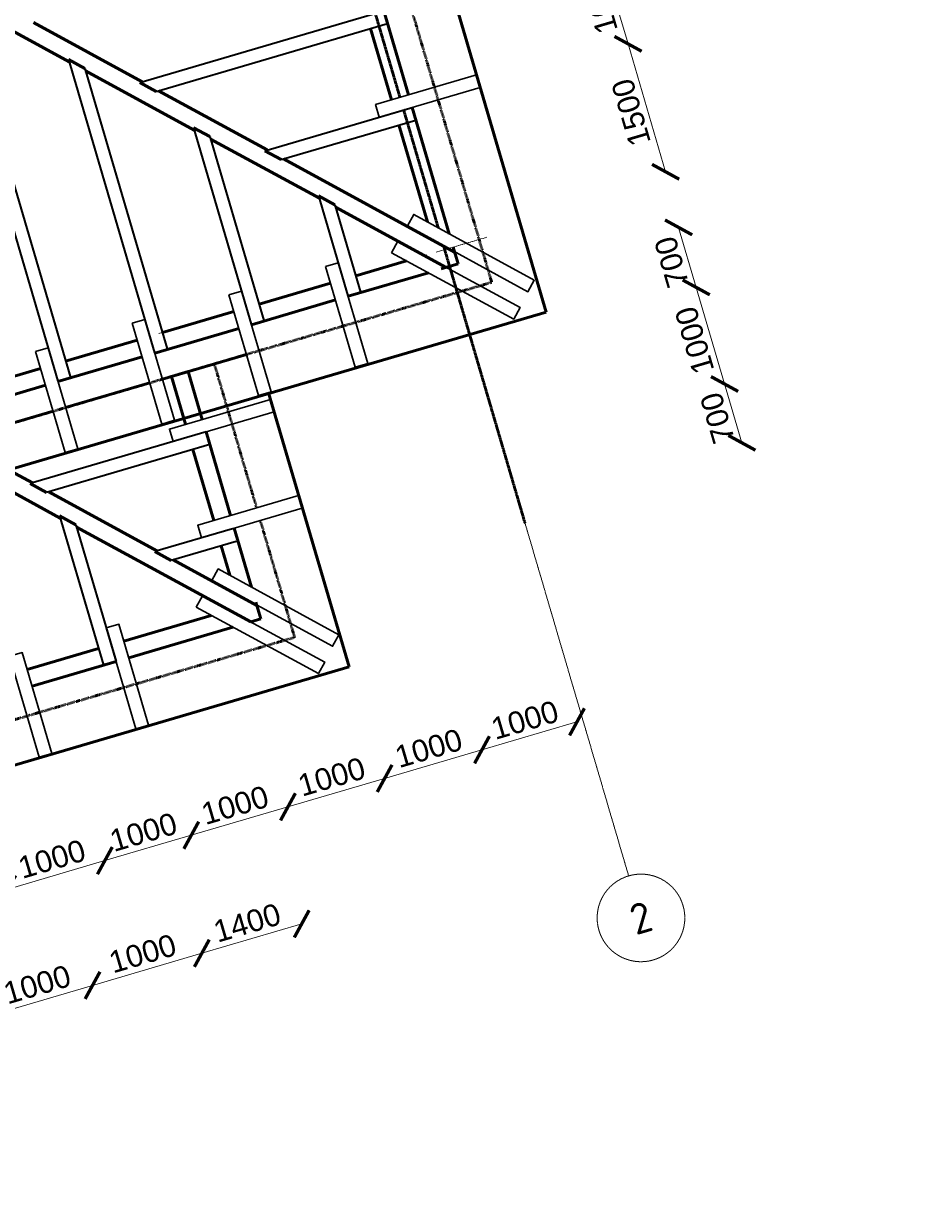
# Model space of a CAD drawing. Header units: millimetres. Extents: x -2096172177 to 2055029645, y -728784453 to 1899906214.
# Tile 97 of 109: x 1945089726 to 1958380869, y 1774677126 to 1791817970. Entities that reach past the tile are written whole.
import ezdxf
from ezdxf.enums import TextEntityAlignment as Align

# ---------------------------------------------------------------- set-up
doc = ezdxf.new("R2010")
doc.units = ezdxf.units.MM
doc.linetypes.add('ACAD_ISO03W100', pattern=[30, 12, -18])
doc.linetypes.add('DASHDOT_axis', pattern=[24, 20, -1.5, 1, -1.5])
for name, color, linetype, lineweight in [('Кобылки', 4, 'Continuous', 30), ('Крыша', 30, 'Continuous', 50), ('линии', 3, 'Continuous', 20), ('мауэрлат', 40, 'Continuous', 18), ('Накостные строп ноги', 10, 'Continuous', 50), ('Наружные стены', 1, 'Continuous', 50), ('Размеры', 40, 'Continuous', 18), ('стропила', 5, 'Continuous', 35)]:
    doc.layers.add(name, color=color, linetype=linetype, lineweight=lineweight)
doc.styles.add('GOST-2.304_Type-B', font='GOST Common.ttf')
doc.styles.add('стиль для стен', font='arial.ttf')
doc.dimstyles.new('Для размеров СТЕН', dxfattribs={"dimtxt": 2.5, "dimasz": 2.5, "dimexe": 1.25, "dimexo": 0.625, "dimtad": 1, "dimtxsty": 'стиль для стен', "dimblk": 'ARCHTICK', "dimcen": 2.5, "dimadec": 0, "dimazin": 0, "dimtfac": 1, "dimtmove": 0, "dimatfit": 3, "dimfxl": 1, "dimarcsym": 0})

# ---------------------------------------------------------------- blocks, each defined once
blk = doc.blocks.new('_ArchTick')
at = {"color": 0, "linetype": 'ByBlock', "const_width": 0.15}
blk.add_lwpolyline([(-0.5, -0.5), (0.5, 0.5)], dxfattribs=at)
blk = doc.blocks.new('*D699')
at = {"layer": 'Defpoints', "color": 0, "transparency": 16777216}
for p in [(1834965, 899416), (1833815, 896465), (1834965, 896465)]:
    blk.add_point(p, dxfattribs=at)
at = {"layer": 'Размеры', "color": 0, "lineweight": -2, "transparency": 16777216}
blk.add_line((1833815, 899416), (1834965, 899416), dxfattribs=at)
at = {"layer": 'Размеры', "color": 0, "lineweight": -2, "transparency": 16777216, "xscale": 250, "yscale": 250, "zscale": 250, "rotation": 180}
blk.add_blockref('_ArchTick', (1833815, 899416), dxfattribs=at)
at = {"layer": 'Размеры', "color": 0, "lineweight": -2, "transparency": 16777216, "xscale": 250, "yscale": 250, "zscale": 250}
blk.add_blockref('_ArchTick', (1834965, 899416), dxfattribs=at)
at = {"layer": 'Размеры', "color": 0, "transparency": 16777216, "insert": (1834390, 899604), "char_height": 250, "attachment_point": 5, "style": 'стиль для стен'}
blk.add_mtext('1000', dxfattribs=at)
blk = doc.blocks.new('*D701')
at = {"layer": 'Defpoints', "color": 0, "transparency": 16777216}
for p in [(1836115, 899416), (1834965, 896465), (1836115, 896465)]:
    blk.add_point(p, dxfattribs=at)
at = {"layer": 'Размеры', "color": 0, "lineweight": -2, "transparency": 16777216}
blk.add_line((1834965, 899416), (1836115, 899416), dxfattribs=at)
at = {"layer": 'Размеры', "color": 0, "lineweight": -2, "transparency": 16777216, "xscale": 250, "yscale": 250, "zscale": 250, "rotation": 180}
blk.add_blockref('_ArchTick', (1834965, 899416), dxfattribs=at)
at = {"layer": 'Размеры', "color": 0, "lineweight": -2, "transparency": 16777216, "xscale": 250, "yscale": 250, "zscale": 250}
blk.add_blockref('_ArchTick', (1836115, 899416), dxfattribs=at)
at = {"layer": 'Размеры', "color": 0, "transparency": 16777216, "insert": (1835540, 899604), "char_height": 250, "attachment_point": 5, "style": 'стиль для стен'}
blk.add_mtext('1000', dxfattribs=at)
blk = doc.blocks.new('*D703')
at = {"layer": 'Defpoints', "color": 0, "transparency": 16777216}
for p in [(1837143, 899416), (1836115, 896465), (1837143, 896183)]:
    blk.add_point(p, dxfattribs=at)
at = {"layer": 'Размеры', "color": 0, "lineweight": -2, "transparency": 16777216}
blk.add_line((1836115, 899416), (1837143, 899416), dxfattribs=at)
at = {"layer": 'Размеры', "color": 0, "lineweight": -2, "transparency": 16777216, "xscale": 250, "yscale": 250, "zscale": 250, "rotation": 180}
blk.add_blockref('_ArchTick', (1836115, 899416), dxfattribs=at)
at = {"layer": 'Размеры', "color": 0, "lineweight": -2, "transparency": 16777216, "xscale": 250, "yscale": 250, "zscale": 250}
blk.add_blockref('_ArchTick', (1837143, 899416), dxfattribs=at)
at = {"layer": 'Размеры', "color": 0, "transparency": 16777216, "insert": (1836629, 899604), "char_height": 250, "attachment_point": 5, "style": 'стиль для стен'}
blk.add_mtext('1000', dxfattribs=at)
blk = doc.blocks.new('*D705')
at = {"layer": 'Defpoints', "color": 0, "transparency": 16777216}
for p in [(1838293, 899416), (1837143, 896183), (1838293, 895251)]:
    blk.add_point(p, dxfattribs=at)
at = {"layer": 'Размеры', "color": 0, "lineweight": -2, "transparency": 16777216}
blk.add_line((1837143, 899416), (1838293, 899416), dxfattribs=at)
at = {"layer": 'Размеры', "color": 0, "lineweight": -2, "transparency": 16777216, "xscale": 250, "yscale": 250, "zscale": 250, "rotation": 180}
blk.add_blockref('_ArchTick', (1837143, 899416), dxfattribs=at)
at = {"layer": 'Размеры', "color": 0, "lineweight": -2, "transparency": 16777216, "xscale": 250, "yscale": 250, "zscale": 250}
blk.add_blockref('_ArchTick', (1838293, 899416), dxfattribs=at)
at = {"layer": 'Размеры', "color": 0, "transparency": 16777216, "insert": (1837718, 899604), "char_height": 250, "attachment_point": 5, "style": 'стиль для стен'}
blk.add_mtext('1000', dxfattribs=at)
blk = doc.blocks.new('*D707')
at = {"layer": 'Defpoints', "color": 0, "transparency": 16777216}
for p in [(1839443, 899416), (1839443, 895494), (1838293, 895251)]:
    blk.add_point(p, dxfattribs=at)
at = {"layer": 'Размеры', "color": 0, "lineweight": -2, "transparency": 16777216}
blk.add_line((1838293, 899416), (1839443, 899416), dxfattribs=at)
at = {"layer": 'Размеры', "color": 0, "lineweight": -2, "transparency": 16777216, "xscale": 250, "yscale": 250, "zscale": 250, "rotation": 180}
blk.add_blockref('_ArchTick', (1838293, 899416), dxfattribs=at)
at = {"layer": 'Размеры', "color": 0, "lineweight": -2, "transparency": 16777216, "xscale": 250, "yscale": 250, "zscale": 250}
blk.add_blockref('_ArchTick', (1839443, 899416), dxfattribs=at)
at = {"layer": 'Размеры', "color": 0, "transparency": 16777216, "insert": (1838868, 899604), "char_height": 250, "attachment_point": 5, "style": 'стиль для стен'}
blk.add_mtext('1000', dxfattribs=at)
blk = doc.blocks.new('*D709')
at = {"layer": 'Defpoints', "color": 0, "transparency": 16777216}
for p in [(1840601, 899416), (1840601, 896466), (1839443, 895494)]:
    blk.add_point(p, dxfattribs=at)
at = {"layer": 'Размеры', "color": 0, "lineweight": -2, "transparency": 16777216}
blk.add_line((1839443, 899416), (1840601, 899416), dxfattribs=at)
at = {"layer": 'Размеры', "color": 0, "lineweight": -2, "transparency": 16777216, "xscale": 250, "yscale": 250, "zscale": 250, "rotation": 180}
blk.add_blockref('_ArchTick', (1839443, 899416), dxfattribs=at)
at = {"layer": 'Размеры', "color": 0, "lineweight": -2, "transparency": 16777216, "xscale": 250, "yscale": 250, "zscale": 250}
blk.add_blockref('_ArchTick', (1840601, 899416), dxfattribs=at)
at = {"layer": 'Размеры', "color": 0, "transparency": 16777216, "insert": (1840022, 899604), "char_height": 250, "attachment_point": 5, "style": 'стиль для стен'}
blk.add_mtext('1000', dxfattribs=at)
blk = doc.blocks.new('*D711')
at = {"layer": 'Defpoints', "color": 0, "transparency": 16777216}
for p in [(1841731, 899416), (1840601, 896466), (1841731, 896436)]:
    blk.add_point(p, dxfattribs=at)
at = {"layer": 'Размеры', "color": 0, "lineweight": -2, "transparency": 16777216}
blk.add_line((1840601, 899416), (1841731, 899416), dxfattribs=at)
at = {"layer": 'Размеры', "color": 0, "lineweight": -2, "transparency": 16777216, "xscale": 250, "yscale": 250, "zscale": 250, "rotation": 180}
blk.add_blockref('_ArchTick', (1840601, 899416), dxfattribs=at)
at = {"layer": 'Размеры', "color": 0, "lineweight": -2, "transparency": 16777216, "xscale": 250, "yscale": 250, "zscale": 250}
blk.add_blockref('_ArchTick', (1841731, 899416), dxfattribs=at)
at = {"layer": 'Размеры', "color": 0, "transparency": 16777216, "insert": (1841166, 899604), "char_height": 250, "attachment_point": 5, "style": 'стиль для стен'}
blk.add_mtext('1000', dxfattribs=at)
blk = doc.blocks.new('*D717')
at = {"layer": 'Defpoints', "color": 0, "transparency": 16777216}
for p in [(1834372, 901562), (1835579, 901562), (1835579, 898089)]:
    blk.add_point(p, dxfattribs=at)
at = {"layer": 'Размеры', "color": 0, "lineweight": -2, "transparency": 16777216}
blk.add_line((1834372, 898089), (1835579, 898089), dxfattribs=at)
at = {"layer": 'Размеры', "color": 0, "lineweight": -2, "transparency": 16777216, "xscale": 250, "yscale": 250, "zscale": 250, "rotation": 180}
blk.add_blockref('_ArchTick', (1834372, 898089), dxfattribs=at)
at = {"layer": 'Размеры', "color": 0, "lineweight": -2, "transparency": 16777216, "xscale": 250, "yscale": 250, "zscale": 250}
blk.add_blockref('_ArchTick', (1835579, 898089), dxfattribs=at)
at = {"layer": 'Размеры', "color": 0, "transparency": 16777216, "insert": (1834975, 898276), "char_height": 250, "attachment_point": 5, "style": 'стиль для стен'}
blk.add_mtext('1000', dxfattribs=at)
blk = doc.blocks.new('*D719')
at = {"layer": 'Defpoints', "color": 0, "transparency": 16777216}
for p in [(1835579, 901562), (1836879, 901562), (1836879, 898089)]:
    blk.add_point(p, dxfattribs=at)
at = {"layer": 'Размеры', "color": 0, "lineweight": -2, "transparency": 16777216}
blk.add_line((1835579, 898089), (1836879, 898089), dxfattribs=at)
at = {"layer": 'Размеры', "color": 0, "lineweight": -2, "transparency": 16777216, "xscale": 250, "yscale": 250, "zscale": 250, "rotation": 180}
blk.add_blockref('_ArchTick', (1835579, 898089), dxfattribs=at)
at = {"layer": 'Размеры', "color": 0, "lineweight": -2, "transparency": 16777216, "xscale": 250, "yscale": 250, "zscale": 250}
blk.add_blockref('_ArchTick', (1836879, 898089), dxfattribs=at)
at = {"layer": 'Размеры', "color": 0, "transparency": 16777216, "insert": (1836229, 898276), "char_height": 250, "attachment_point": 5, "style": 'стиль для стен'}
blk.add_mtext('1000', dxfattribs=at)
blk = doc.blocks.new('*D721')
at = {"layer": 'Defpoints', "color": 0, "transparency": 16777216}
for p in [(1838067, 901762), (1836879, 901562), (1838067, 898089)]:
    blk.add_point(p, dxfattribs=at)
at = {"layer": 'Размеры', "color": 0, "lineweight": -2, "transparency": 16777216}
blk.add_line((1836879, 898089), (1838067, 898089), dxfattribs=at)
at = {"layer": 'Размеры', "color": 0, "lineweight": -2, "transparency": 16777216, "xscale": 250, "yscale": 250, "zscale": 250, "rotation": 180}
blk.add_blockref('_ArchTick', (1836879, 898089), dxfattribs=at)
at = {"layer": 'Размеры', "color": 0, "lineweight": -2, "transparency": 16777216, "xscale": 250, "yscale": 250, "zscale": 250}
blk.add_blockref('_ArchTick', (1838067, 898089), dxfattribs=at)
at = {"layer": 'Размеры', "color": 0, "transparency": 16777216, "insert": (1837473, 898276), "char_height": 250, "attachment_point": 5, "style": 'стиль для стен'}
blk.add_mtext('1400', dxfattribs=at)
blk = doc.blocks.new('*D737')
at = {"layer": 'Defpoints', "color": 0, "transparency": 16777216}
for p in [(1846392, 907831), (1844471, 906681), (1846391, 906681)]:
    blk.add_point(p, dxfattribs=at)
at = {"layer": 'Размеры', "color": 0, "lineweight": -2, "transparency": 16777216}
blk.add_line((1844471, 907831), (1844471, 906681), dxfattribs=at)
at = {"layer": 'Размеры', "color": 0, "lineweight": -2, "transparency": 16777216, "xscale": 250, "yscale": 250, "zscale": 250}
for p, rotation in [((1844471, 907831), 90), ((1844471, 906681), 270)]:
    blk.add_blockref('_ArchTick', p, dxfattribs=dict(at, rotation=rotation))
at = {"layer": 'Размеры', "color": 0, "transparency": 16777216, "insert": (1844284, 907256), "char_height": 250, "attachment_point": 5, "rotation": 90, "style": 'стиль для стен'}
blk.add_mtext('1000', dxfattribs=at)
blk = doc.blocks.new('*D739')
at = {"layer": 'Defpoints', "color": 0, "transparency": 16777216}
for p in [(1846391, 906681), (1844471, 905158), (1846591, 905158)]:
    blk.add_point(p, dxfattribs=at)
at = {"layer": 'Размеры', "color": 0, "lineweight": -2, "transparency": 16777216}
blk.add_line((1844471, 906681), (1844471, 905158), dxfattribs=at)
at = {"layer": 'Размеры', "color": 0, "lineweight": -2, "transparency": 16777216, "xscale": 250, "yscale": 250, "zscale": 250}
for p, rotation in [((1844471, 906681), 90), ((1844471, 905158), 270)]:
    blk.add_blockref('_ArchTick', p, dxfattribs=dict(at, rotation=rotation))
at = {"layer": 'Размеры', "color": 0, "transparency": 16777216, "insert": (1844284, 905919), "char_height": 250, "attachment_point": 5, "rotation": 90, "style": 'стиль для стен'}
blk.add_mtext('1500', dxfattribs=at)
blk = doc.blocks.new('*D743')
at = {"layer": 'Defpoints', "color": 0, "transparency": 16777216}
for p in [(1846391, 904507), (1844434, 903793), (1846390, 903793)]:
    blk.add_point(p, dxfattribs=at)
at = {"layer": 'Размеры', "color": 0, "lineweight": -2, "transparency": 16777216}
blk.add_line((1844434, 904507), (1844434, 903793), dxfattribs=at)
at = {"layer": 'Размеры', "color": 0, "lineweight": -2, "transparency": 16777216, "xscale": 250, "yscale": 250, "zscale": 250}
for p, rotation in [((1844434, 904507), 90), ((1844434, 903793), 270)]:
    blk.add_blockref('_ArchTick', p, dxfattribs=dict(at, rotation=rotation))
at = {"layer": 'Размеры', "color": 0, "transparency": 16777216, "insert": (1844246, 904150), "char_height": 250, "attachment_point": 5, "rotation": 90, "style": 'стиль для стен'}
blk.add_mtext('700', dxfattribs=at)
blk = doc.blocks.new('*D745')
at = {"layer": 'Defpoints', "color": 0, "transparency": 16777216}
for p in [(1846390, 903793), (1844434, 902643), (1846491, 902643)]:
    blk.add_point(p, dxfattribs=at)
at = {"layer": 'Размеры', "color": 0, "lineweight": -2, "transparency": 16777216}
blk.add_line((1844434, 903793), (1844434, 902643), dxfattribs=at)
at = {"layer": 'Размеры', "color": 0, "lineweight": -2, "transparency": 16777216, "xscale": 250, "yscale": 250, "zscale": 250}
for p, rotation in [((1844434, 903793), 90), ((1844434, 902643), 270)]:
    blk.add_blockref('_ArchTick', p, dxfattribs=dict(at, rotation=rotation))
at = {"layer": 'Размеры', "color": 0, "transparency": 16777216, "insert": (1844246, 903218), "char_height": 250, "attachment_point": 5, "rotation": 90, "style": 'стиль для стен'}
blk.add_mtext('1000', dxfattribs=at)
blk = doc.blocks.new('*D747')
at = {"layer": 'Defpoints', "color": 0, "transparency": 16777216}
for p in [(1846491, 902643), (1844434, 901943), (1846591, 901943)]:
    blk.add_point(p, dxfattribs=at)
at = {"layer": 'Размеры', "color": 0, "lineweight": -2, "transparency": 16777216}
blk.add_line((1844434, 902643), (1844434, 901943), dxfattribs=at)
at = {"layer": 'Размеры', "color": 0, "lineweight": -2, "transparency": 16777216, "xscale": 250, "yscale": 250, "zscale": 250}
for p, rotation in [((1844434, 902643), 90), ((1844434, 901943), 270)]:
    blk.add_blockref('_ArchTick', p, dxfattribs=dict(at, rotation=rotation))
at = {"layer": 'Размеры', "color": 0, "transparency": 16777216, "insert": (1844246, 902293), "char_height": 250, "attachment_point": 5, "rotation": 90, "style": 'стиль для стен'}
blk.add_mtext('700', dxfattribs=at)
blk = doc.blocks.new('Фасад (на основе 1 эт)')
at = {"linetype": 'DASHDOT_axis', "lineweight": 15, "ltscale": 100}
for p, q in [((1836264.663, 905016.655), (1836992.71, 905016.655)), ((1837292.71, 905016.655), (1838143.859, 905016.655)), ((1838401.294, 905016.655), (1839293.859, 905016.655)), ((1839593.859, 905016.655), (1840443.859, 905016.655)), ((1840743.859, 905016.655), (1841347.18, 905016.655)), ((1841559.872, 905016.655), (1841588.147, 905016.655)), ((1841701.294, 905016.655), (1841801.294, 905016.655))]:
    blk.add_line(p, q, dxfattribs=at)
at = {"linetype": 'DASHDOT_axis'}
for p, q in [((1841801.294, 905016.655), (1842301.294, 905016.655)), ((1841801.294, 901761.655), (1841801.294, 898561.655)), ((1841801.294, 898561.655), (1841801.294, 897561.655))]:
    blk.add_line(p, q, dxfattribs=at)
blk.add_circle((1841801.294, 897061.655), 500, dxfattribs=at)
at = {"layer": 'Кобылки'}
for points in [[(1841510.554, 906678.296), (1841510.554, 906828.296), (1842710.554, 906828.296), (1842710.554, 906678.296)], [(1841469.295, 905395.75), (1841575.529, 905501.648), (1842683.789, 904393.147), (1842577.555, 904287.249)], [(1841210.242, 905152.871), (1841316.476, 905258.769), (1842442.368, 904138.809), (1842336.134, 904032.911)], [(1836992.71, 905216.655), (1837142.71, 905216.655), (1837142.71, 904016.655), (1836992.71, 904016.655)], [(1838143.859, 905216.655), (1838293.859, 905216.655), (1838293.859, 904016.655), (1838143.859, 904016.655)], [(1839293.859, 905216.655), (1839443.859, 905216.655), (1839443.859, 904016.655), (1839293.859, 904016.655)], [(1840443.859, 905216.655), (1840593.859, 905216.655), (1840593.859, 904016.655), (1840443.859, 904016.655)], [(1838210.554, 903787.389), (1838210.554, 903937.389), (1839410.554, 903937.389), (1839410.554, 903787.389)], [(1838210.554, 902641.866), (1838210.554, 902791.866), (1839410.554, 902791.866), (1839410.554, 902641.866)], [(1838189.124, 902140.75), (1838295.358, 902246.648), (1839403.618, 901138.147), (1839297.384, 901032.249)], [(1835729.05, 901961.655), (1835879.05, 901961.655), (1835879.05, 900761.655), (1835729.05, 900761.655)], [(1836878.596, 901961.655), (1837028.596, 901961.655), (1837028.596, 900761.655), (1836878.596, 900761.655)], [(1837930.071, 901897.871), (1838036.305, 902003.769), (1839162.197, 900883.809), (1839055.963, 900777.911)]]:
    blk.add_lwpolyline(points, close=True, dxfattribs=at)
at = {"layer": 'Крыша', "color": 5, "lineweight": 50}
for p, q in [((1842711.294, 914770.551), (1842711.294, 904006.655)), ((1839411.294, 904006.655), (1830691.294, 904006.655)), ((1839411.294, 904016.655), (1839411.294, 900751.655)), ((1842711.294, 904006.655), (1839411.294, 904006.655)), ((1839411.294, 900751.655), (1830691.294, 900751.655))]:
    blk.add_line(p, q, dxfattribs=at)
at = {"layer": 'Крыша', "color": 5, "lineweight": 50, "ltscale": 0.2}
for p, q in [((1836992.71, 904506.655), (1836114.663, 904506.655)), ((1838143.859, 904506.655), (1837142.71, 904506.655)), ((1839293.859, 904506.655), (1838293.859, 904506.655))]:
    blk.add_line(p, q, dxfattribs=at)
at = {"layer": 'мауэрлат', "linetype": 'DASHDOT_axis', "lineweight": 50, "ltscale": 0.2}
for p, q in [((1841801.294, 907829.869), (1841801.294, 906828.296)), ((1841801.294, 906679.869), (1841801.294, 905275.834)), ((1841801.294, 905063.679), (1841801.294, 901761.655))]:
    blk.add_line(p, q, dxfattribs=at)
at = {"layer": 'мауэрлат', "color": 30, "lineweight": 50}
for p, q in [((1841901.294, 907829.862), (1841901.294, 906828.296)), ((1841701.294, 907679.877), (1841701.294, 906828.296)), ((1841901.294, 906679.862), (1841901.294, 905175.812)), ((1841701.294, 906529.876), (1841701.294, 905375.856)), ((1841701.294, 905163.701), (1841701.294, 905158.076)), ((1836992.71, 905016.655), (1836264.663, 905016.655)), ((1838143.859, 905016.655), (1837292.71, 905016.655)), ((1839293.859, 905016.655), (1838443.859, 905016.655)), ((1840443.859, 905016.655), (1839593.859, 905016.655)), ((1841347.18, 905016.655), (1840743.859, 905016.655)), ((1841901.294, 905016.655), (1841901.294, 904816.655)), ((1836992.71, 904816.655), (1836114.663, 904816.655)), ((1838143.859, 904816.655), (1837142.71, 904816.655)), ((1839293.859, 904816.655), (1838293.859, 904816.655)), ((1840443.859, 904816.655), (1839443.859, 904816.655)), ((1841548.239, 904816.655), (1840593.859, 904816.655)), ((1841901.294, 904816.655), (1841701.294, 904816.655)), ((1838401.294, 904506.655), (1838401.294, 903937.389)), ((1838601.294, 904506.655), (1838601.294, 903937.389)), ((1838601.294, 903787.389), (1838601.294, 902791.866)), ((1838401.294, 903637.407), (1838401.294, 902791.866)), ((1838601.294, 902641.866), (1838601.294, 901940.646)), ((1838401.294, 902491.886), (1838401.294, 902140.689)), ((1838401.294, 901928.534), (1838401.294, 901922.905)), ((1836728.596, 901761.655), (1835879.05, 901761.655)), ((1838067.009, 901761.655), (1837028.596, 901761.655)), ((1838601.294, 901761.655), (1838601.294, 901561.655)), ((1836878.596, 901561.655), (1835879.05, 901561.655)), ((1838268.068, 901561.655), (1837028.596, 901561.655)), ((1838601.294, 901561.655), (1838479.701, 901561.655))]:
    blk.add_line(p, q, dxfattribs=at)
at = {"layer": 'мауэрлат', "lineweight": 50}
blk.add_line((1838401.294, 904506.655), (1838601.294, 904506.655), dxfattribs=at)
at = {"layer": 'Накостные строп ноги'}
for p, q in [((1838293.859, 908282.668), (1837292.71, 909283.818)), ((1839029.291, 907830.079), (1838029.208, 908830.162)), ((1838443.859, 908160.943), (1838293.859, 908310.943)), ((1839443.859, 907132.668), (1838443.859, 908132.668)), ((1839150.929, 907680.07), (1839000.918, 907830.081)), ((1840179.385, 906679.986), (1839179.303, 907680.068)), ((1839593.859, 907010.943), (1839443.859, 907160.943)), ((1840593.859, 905982.668), (1839593.859, 906982.668)), ((1840301.022, 906529.977), (1840151.012, 906679.988)), ((1840179.385, 906679.986), (1840179.383, 906679.988)), ((1841901.294, 904958.076), (1840329.395, 906529.975)), ((1840743.859, 905860.943), (1840593.859, 906010.943)), ((1841759.872, 904816.655), (1840743.859, 905832.668)), ((1836536.305, 903787.894), (1835817.544, 904506.655)), ((1836728.596, 903312.76), (1835732.862, 904308.494)), ((1836659.475, 903637.897), (1836509.471, 903787.901)), ((1837682.138, 902642.061), (1836686.31, 903637.889)), ((1836878.596, 903189.415), (1836728.596, 903339.415)), ((1838479.701, 901561.655), (1836878.596, 903162.76)), ((1837805.318, 902492.054), (1837655.304, 902642.067)), ((1838601.294, 901722.905), (1837832.153, 902492.046))]:
    blk.add_line(p, q, dxfattribs=at)
at = {"layer": 'Наружные стены', "linetype": 'ACAD_ISO03W100', "lineweight": 50, "ltscale": 0.2}
for p, q in [((1842211.294, 914271.655), (1842211.294, 904506.655)), ((1842211.294, 904506.655), (1836114.663, 904506.655)), ((1838911.294, 904506.655), (1838911.294, 902791.866)), ((1838911.294, 902641.866), (1838911.294, 901251.655)), ((1838911.294, 901251.655), (1831191.294, 901251.655))]:
    blk.add_line(p, q, dxfattribs=at)
at = {"layer": 'стропила'}
for p, q in [((1837142.71, 909308.603), (1837142.71, 904821.747)), ((1837292.71, 909312.093), (1837292.71, 904821.747)), ((1838293.859, 908310.943), (1838293.859, 904821.582)), ((1838443.859, 908160.943), (1838443.859, 904821.582)), ((1839000.918, 907830.081), (1841901.293, 907829.862)), ((1839150.929, 907680.07), (1841901.282, 907679.862)), ((1839443.859, 907160.943), (1839443.859, 904821.582)), ((1839593.859, 907010.943), (1839593.859, 904821.582)), ((1840151.012, 906679.988), (1841901.292, 906679.862)), ((1840301.022, 906529.977), (1841901.282, 906529.862)), ((1840593.859, 906010.943), (1840593.859, 904821.582)), ((1840743.859, 905860.943), (1840743.859, 904821.582)), ((1838601.294, 903787.351), (1836509.471, 903787.901)), ((1838601.252, 903637.351), (1836659.475, 903637.897)), ((1836728.596, 903339.415), (1836728.596, 901561.655)), ((1836878.596, 903189.415), (1836878.596, 901561.655)), ((1838579.075, 902641.836), (1837655.304, 902642.067)), ((1838579.033, 902491.836), (1837805.318, 902492.054))]:
    blk.add_line(p, q, dxfattribs=at)
at = {"linetype": 'DASHDOT_axis', "style": 'GOST-2.304_Type-B'}
blk.add_text('2', height=350, dxfattribs=at).set_placement((1841801.294, 897061.655), align=Align.MIDDLE_CENTER)
at = {"layer": 'Размеры'}
for base, p1, p2, text, picture, middle in [((1844471.4, 906680.681), (1846392.025, 907830.709), (1846391.408, 906680.681), '1000', '*D737', (1844283.9, 907255.695)), ((1844471.4, 905158.076), (1846391.408, 906680.681), (1846590.607, 905158.076), '1500', '*D739', (1844283.9, 905919.379)), ((1844433.712, 903792.724), (1846390.607, 904506.655), (1846390.414, 903792.724), '700', '*D743', (1844246.212, 904149.69)), ((1844433.712, 902642.7), (1846390.414, 903792.724), (1846490.607, 902642.7), '1000', '*D745', (1844246.212, 903217.712)), ((1844433.712, 901943.424), (1846490.607, 902642.7), (1846590.607, 901943.424), '700', '*D747', (1844246.212, 902293.062))]:
    dim = blk.add_linear_dim(base=base, p1=p1, p2=p2, angle=90, text=text, dimstyle='Для размеров СТЕН', override={"dimse1": 1, "dimse2": 1}, dxfattribs=at)
    dim.commit()
    dim.dimension.update_dxf_attribs({"geometry": picture, "text_midpoint": middle})
for base, p1, p2, text, picture, middle in [((1838067.009, 898088.837), (1836878.596, 901561.655), (1838067.009, 901761.655), '1400', '*D721', (1837472.803, 898276.337)), ((1835579.05, 898088.837), (1834371.59, 901561.655), (1835579.05, 901561.655), '1000', '*D717', (1834975.32, 898276.337)), ((1836878.596, 898088.837), (1835579.05, 901561.655), (1836878.596, 901561.655), '1000', '*D719', (1836228.823, 898276.337)), ((1834964.663, 899416.05), (1833814.663, 896464.807), (1834964.663, 896464.807), '1000', '*D699', (1834389.663, 899603.55)), ((1836114.663, 899416.05), (1834964.663, 896464.807), (1836114.663, 896464.807), '1000', '*D701', (1835539.663, 899603.55)), ((1837142.71, 899416.05), (1836114.663, 896464.807), (1837142.71, 896182.925), '1000', '*D703', (1836628.687, 899603.55)), ((1838292.71, 899416.05), (1837142.71, 896182.925), (1838292.71, 895250.895), '1000', '*D705', (1837717.71, 899603.55)), ((1839442.71, 899416.05), (1838292.71, 895250.895), (1839442.71, 895493.851), '1000', '*D707', (1838867.71, 899603.55)), ((1840601.443, 899416.05), (1839442.71, 895493.851), (1840601.443, 896465.819), '1000', '*D709', (1840022.076, 899603.55)), ((1841730.583, 899416.05), (1840601.443, 896465.819), (1841730.583, 896435.517), '1000', '*D711', (1841166.013, 899603.55))]:
    dim = blk.add_linear_dim(base=base, p1=p1, p2=p2, text=text, dimstyle='Для размеров СТЕН', override={"dimse1": 1, "dimse2": 1}, dxfattribs=at)
    dim.commit()
    dim.dimension.update_dxf_attribs({"geometry": picture, "text_midpoint": middle})

msp = doc.modelspace()

# ---------------------------------------------------------------- block references
at = {"layer": 'линии', "xscale": -1289.125523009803, "yscale": -1287.842123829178, "zscale": 1289.125523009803, "rotation": 196.3740975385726}
msp.add_blockref('Фасад (на основе 1 эт)', (1843499.301, 904896.093), dxfattribs=at)

doc.saveas('drawing.dxf')
